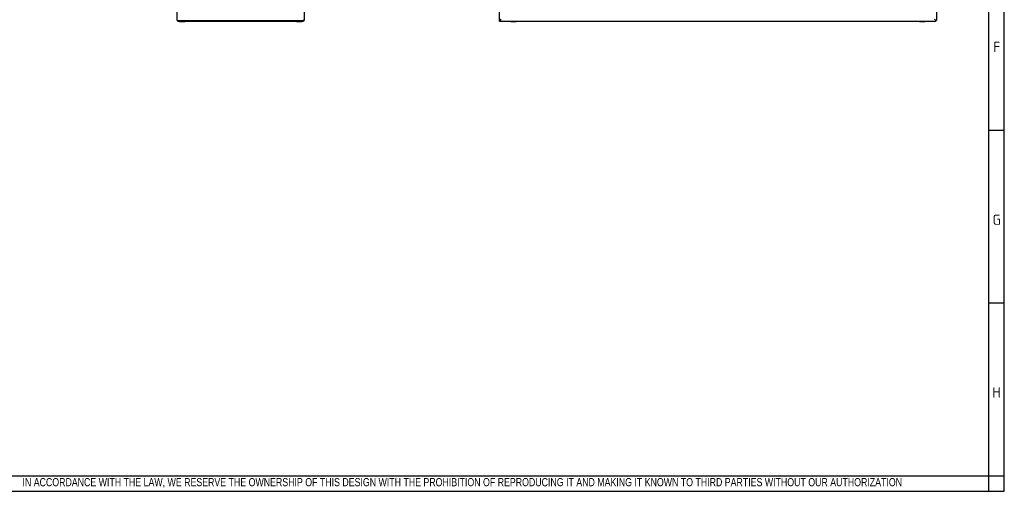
# Paper-space layout 'Layout1' of a CAD drawing. Extents: x 87 to 5769, y 148 to 4026.
# Tile 6 of 8: x 3068 to 5769, y 153 to 1446. Entities that reach past the tile are written whole.
import ezdxf

# ---------------------------------------------------------------- set-up
doc = ezdxf.new("R2010")
doc.units = 0
doc.header["$LTSCALE"] = 14
doc.layers.get('0').update_dxf_attribs({"linetype": 'CONTINUOUS'})
for name, color, linetype in [('DEFAULT', 7, 'CONTINUOUS'), ('F0000000_02', 7, 'CONTINUOUS'), ('F0000000_85', 7, 'CONTINUOUS'), ('F0000001_27', 7, 'CONTINUOUS')]:
    doc.layers.add(name, color=color, linetype=linetype)

psp = doc.layouts.get("Layout1")

# ---------------------------------------------------------------- linework, layer by layer
at = {"color": 7, "linetype": 'CONTINUOUS'}
for p, q in [((5769.29, 153.43), (5769.29, 4026.24)), ((5769.29, 1142.83), (5726.89, 1142.83)), ((5769.29, 669.33), (5726.89, 669.33)), ((87.28, 153.43), (5769.29, 153.43))]:
    psp.add_line(p, q, dxfattribs=at)
at = {"layer": 'DEFAULT', "color": 7, "linetype": 'CONTINUOUS'}
for p, q in [((5726.89, 153.43), (5726.89, 4026.24)), ((87.28, 195.83), (5769.29, 195.83))]:
    psp.add_line(p, q, dxfattribs=at)
at = {"layer": 'F0000000_02', "color": 7, "linetype": 'CONTINUOUS'}
for p, q in [((3506.02, 1440.66), (3506.02, 1442.41)), ((3508.02, 1440.41), (3506.27, 1440.41)), ((3519.02, 1440.41), (3508.02, 1440.41)), ((3520.77, 1440.41), (3519.02, 1440.41)), ((3521.02, 1442.41), (3521.02, 1440.66)), ((3827.02, 1440.66), (3827.02, 1442.41)), ((3829.02, 1440.41), (3827.27, 1440.41)), ((3840.02, 1440.41), (3829.02, 1440.41)), ((3841.77, 1440.41), (3840.02, 1440.41)), ((3842.02, 1442.41), (3842.02, 1440.66)), ((4415.17, 1440.66), (4415.17, 1442.41)), ((4417.17, 1440.41), (4415.42, 1440.41)), ((4428.17, 1440.41), (4417.17, 1440.41)), ((4429.92, 1440.41), (4428.17, 1440.41)), ((4430.17, 1442.41), (4430.17, 1440.66)), ((5536.17, 1440.66), (5536.17, 1442.41)), ((5538.17, 1440.41), (5536.42, 1440.41)), ((5549.17, 1440.41), (5538.17, 1440.41)), ((5550.92, 1440.41), (5549.17, 1440.41)), ((5551.17, 1442.41), (5551.17, 1440.66))]:
    psp.add_line(p, q, dxfattribs=at)
for centre, start, end in [((3506.27, 1440.66), 180, 270), ((3520.77, 1440.66), 270, 0), ((3827.27, 1440.66), 180, 270), ((3841.77, 1440.66), 270, 0), ((4415.42, 1440.66), 180, 270), ((4429.92, 1440.66), 270, 0), ((5536.42, 1440.66), 180, 270), ((5550.92, 1440.66), 270, 0)]:
    psp.add_arc(centre, 0.25, start, end, dxfattribs=at)
at = {"layer": 'F0000000_85', "color": 7, "linetype": 'CONTINUOUS'}
for p, q in [((3499.52, 1445.21), (3499.52, 3239.61)), ((3848.52, 3239.61), (3848.52, 1445.21)), ((4383.17, 3240.91), (4383.17, 1443.91)), ((5583.17, 3240.91), (5583.17, 1443.91)), ((3499.84, 1443.91), (3502.32, 1443.91)), ((3502.32, 1443.91), (3845.72, 1443.91)), ((3848.2, 1443.91), (3845.72, 1443.91)), ((4384.67, 1443.91), (4383.17, 1443.91)), ((4384.67, 1443.91), (4385.97, 1445.21)), ((4385.97, 1445.21), (4388.17, 1447.41)), ((5580.37, 1445.21), (5578.17, 1447.41)), ((5581.67, 1443.91), (5580.37, 1445.21)), ((5581.67, 1443.91), (5583.17, 1443.91))]:
    psp.add_line(p, q, dxfattribs=at)
for centre, start, end in [((3502.32, 1445.21), 180, 207.664), ((3845.72, 1445.21), 332.336, 0)]:
    psp.add_arc(centre, 2.8, start, end, dxfattribs=at)
at = {"layer": 'F0000001_27', "color": 7, "linetype": 'CONTINUOUS'}
for p, q in [((3502.32, 1442.41), (3845.72, 1442.41)), ((4385.97, 1445.21), (4384.67, 1443.91)), ((4384.67, 1442.41), (4384.67, 1443.91)), ((4384.67, 1442.41), (5581.67, 1442.41)), ((4388.17, 1447.41), (4385.97, 1445.21)), ((5578.17, 1447.41), (5580.37, 1445.21)), ((5580.37, 1445.21), (5581.67, 1443.91)), ((5581.67, 1442.41), (5581.67, 1443.91))]:
    psp.add_line(p, q, dxfattribs=at)
for centre, start, end in [((3502.32, 1445.21), 180, 207.664), ((3502.32, 1445.21), 207.664, 270), ((3845.72, 1445.21), 270, 332.336), ((3845.72, 1445.21), 332.336, 0)]:
    psp.add_arc(centre, 2.8, start, end, dxfattribs=at)

# ---------------------------------------------------------------- texts
for s, insert, char_height, width, attachment_point in [('{\\fSolid Edge ANSI|b0||i0||c0|p34;\\C7;\\H28.268688;\\W1.;F}', (5748.57, 1357.35), 28.2687, 31.8024, 8), ('{\\fSolid Edge ANSI|b0||i0||c0|p34;\\C7;\\H28.268688;\\W1.;G}', (5748.21, 883.85), 28.2687, 36.2194, 8), ('{\\fSolid Edge ANSI|b0||i0||c0|p34;\\C7;\\H28.268688;\\W1.;H}', (5748.23, 410.35), 28.2687, 37.9862, 8), ('{\\fArial Narrow|b0||i0||c0|p34;\\C7;\\H22.4;\\W0.94;IN ACCORDANCE WITH THE LAW, WE RESERVE THE OWNERSHIP OF THIS DESIGN WITH THE PROHIBITION OF REPRODUCING IT AND MAKING IT KNOWN TO THIRD PARTIES WITHOUT OUR AUTHORIZATION}', (3075.63, 163.13), 22.4, 2547.94, 7)]:
    psp.add_mtext(s, dxfattribs=dict(insert=insert, char_height=char_height, width=width, attachment_point=attachment_point))

doc.saveas('drawing.dxf')
